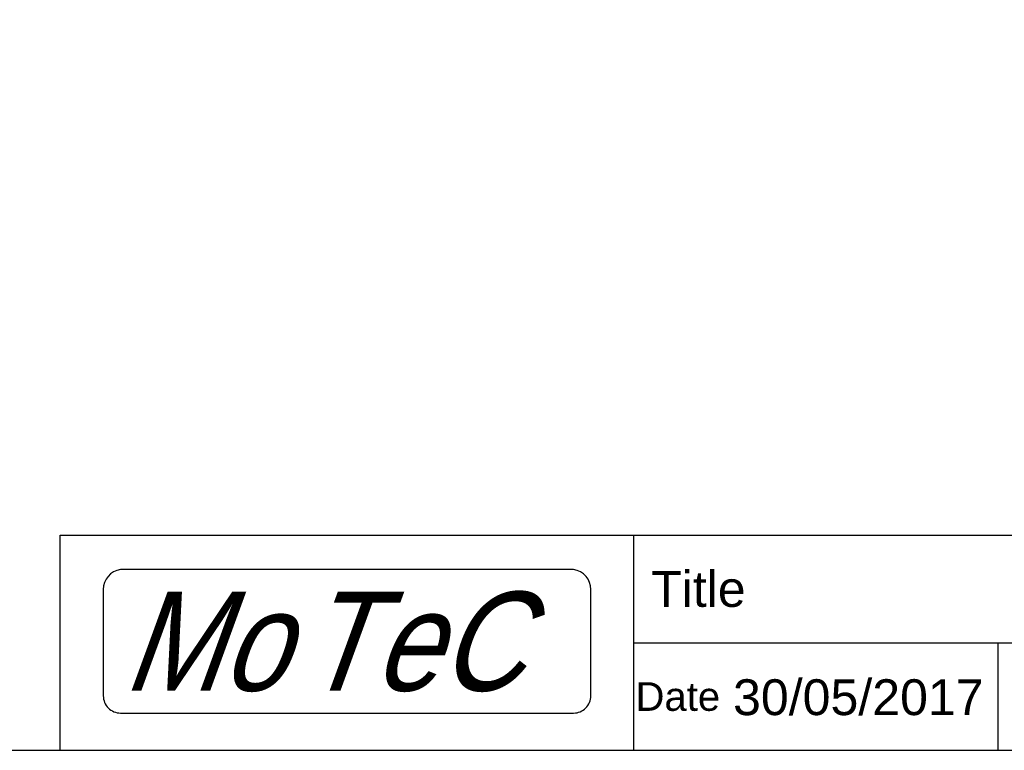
# Model space of a CAD drawing. Extents: x 0 to 283, y 0 to 196.
# Tile 11 of 27: x 97 to 166, y 0 to 51. Entities that reach past the tile are written whole.
import ezdxf
from ezdxf.enums import TextEntityAlignment as Align

# ---------------------------------------------------------------- set-up
doc = ezdxf.new("R2010")
doc.units = 0
for name, color, linetype in [('BORDER', 3, 'CONTINUOUS'), ('BORDERMOTEC', 5, 'CONTINUOUS'), ('BORDERTEXT', 7, 'CONTINUOUS'), ('DIM', 7, 'CONTINUOUS')]:
    doc.layers.add(name, color=color, linetype=linetype)
doc.styles.add('SANSSERIF', font='sanss___.ttf')
doc.styles.add('SWISBOBT', font='swissk.ttf', dxfattribs={"width": 0.85, "oblique": 20})

# ---------------------------------------------------------------- blocks, each defined once
blk = doc.blocks.new('Motec_Logo')
at = {"layer": 'BORDERMOTEC'}
blk.add_lwpolyline([(34, -3.7), (34, 3.7, 0.381225), (32.8, 5.1), (1.2, 5.1, 0.381225), (0, 3.7), (0, -3.7, 0.414214), (1.2, -4.9), (32.8, -4.9, 0.414214)], format="xyb", close=True, dxfattribs=at)
at = {"layer": 'BORDER', "style": 'SWISBOBT', "oblique": 20, "width": 0.85}
for s, height, p in [('Mo', 6.9036, (1.297, 0.1)), ('T', 6.904, (13.656, 0.1)), ('eC', 6.9036, (18.731, 0.1))]:
    blk.add_text(s, height=height, dxfattribs=at).set_placement(p, align=Align.MIDDLE_LEFT)
blk = doc.blocks.new('Prof-A4_Motec_Mech_No-Billhead')
at = {"layer": 'BORDER'}
for p, q in [((100, 15), (283, 15)), ((100, 0), (100, 15)), ((140, 0), (140, 15)), ((140, 7.5), (238, 7.5)), ((140, 7.5), (238, 7.5)), ((165.416, 0), (165.416, 7.5))]:
    blk.add_line(p, q, dxfattribs=at)
blk.add_lwpolyline([(0, 0), (283, 0), (283, 196), (0, 196)], close=True, dxfattribs=at)
blk.add_blockref('Motec_Logo', (103, 7.5), dxfattribs=at)
at = {"layer": 'BORDER', "style": 'SANSSERIF'}
for s, height, p in [('Title', 2.5, (141.2, 11.25)), ('Date', 2, (140.116, 3.75))]:
    blk.add_text(s, height=height, dxfattribs=at).set_placement(p, align=Align.MIDDLE_LEFT)
at = {"layer": 'BORDERTEXT', "style": 'SANSSERIF', "flags": 4}
blk.add_attdef('2011', (24.994, 192.75), '', height=2, dxfattribs=at)
at = {"layer": 'BORDERTEXT', "style": 'SANSSERIF'}
blk.add_attdef('-2011', (31.823, 192.75), '', height=2, dxfattribs=at)
at = {"layer": 'BORDERTEXT', "style": 'SANSSERIF', "flags": 4}
for tag, p in [('0.15', (214.384, 18.75)), ('0.5%%D', (229.572, 18.75))]:
    blk.add_attdef(tag, text='', height=2.5, dxfattribs=at).set_placement(p, align=Align.MIDDLE_LEFT)
blk.add_attdef('1:2', text='', height=2.5, dxfattribs=at).set_placement((252.644, 18.75), align=Align.MIDDLE)
at = {"layer": 'BORDERTEXT', "style": 'SANSSERIF'}
for tag, height, p in [('TITLE', 3, (193, 11.25)), ('1of1', 2.5, (248, 5.2)), ('SPU88888', 3.5, (270.5, 5.2)), ('22.12.2012', 2.5, (155.654, 3.75)), ('INT', 2.5, (215.158, 3.75)), ('A', 2.5, (232.484, 3.75))]:
    blk.add_attdef(tag, text='', height=height, dxfattribs=at).set_placement(p, align=Align.MIDDLE)
for p in [(175.221, 3.75), (193.221, 3.75)]:
    blk.add_attdef('KMH', text='', height=2.5, dxfattribs=at).set_placement(p, align=Align.MIDDLE_LEFT)

msp = doc.modelspace()

# ---------------------------------------------------------------- block references
at = {"layer": 'DIM'}
ref = msp.add_blockref('Prof-A4_Motec_Mech_No-Billhead', (0, 0), dxfattribs=at)
ref.add_attrib('22.12.2012', '30/05/2017', dxfattribs={"layer": 'BORDERTEXT', "height": 2.5, "style": 'SANSSERIF'}).set_placement((155.654, 3.75), align=Align.MIDDLE)

doc.saveas('drawing.dxf')
